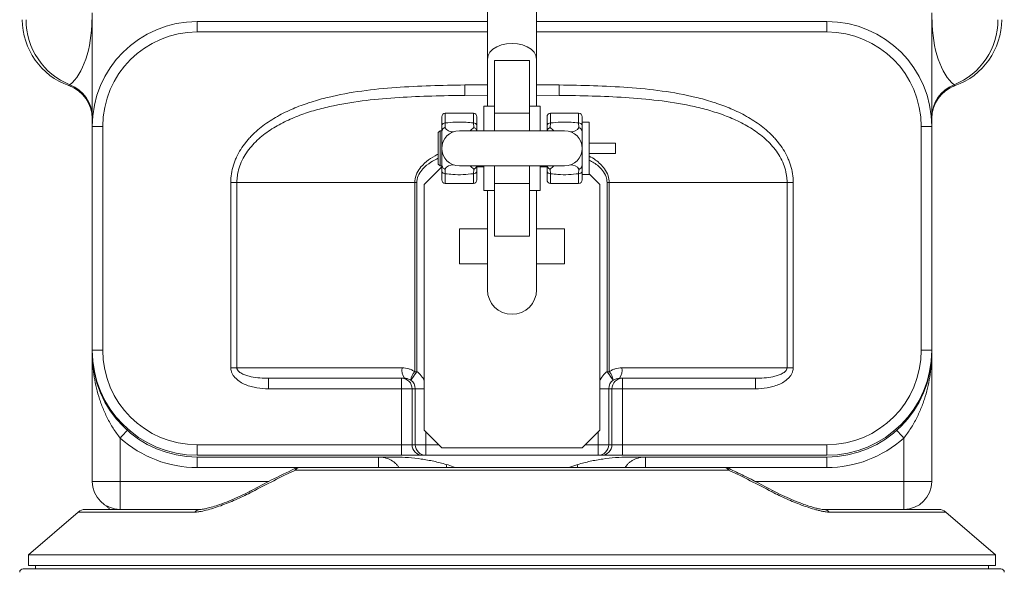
# Model space of a CAD drawing. Header units: millimetres. Extents: x 542 to 1522, y 1071 to 2490.
# Tile 3 of 14: x 891 to 1173, y 1336 to 1495. Entities that reach past the tile are written whole.
import ezdxf

# ---------------------------------------------------------------- set-up
doc = ezdxf.new("R2010")
doc.units = ezdxf.units.MM

msp = doc.modelspace()

# ---------------------------------------------------------------- linework, layer by layer
at = {"color": 7, "linetype": 'Continuous', "lineweight": 15}
for p, q in [((1025, 1908.43), (1025, 1483.49)), ((1039.08, 1483.49), (1039.08, 1908.43)), ((911.68, 1496.81), (911.68, 1464.21)), ((1152.4, 1464.21), (1152.4, 1496.81)), ((941.77, 1494.3), (941.77, 1491.29)), ((941.77, 1494.3), (1025, 1494.3)), ((1039.08, 1494.3), (1122.31, 1494.3)), ((1122.31, 1491.29), (1122.31, 1494.3)), ((1025, 1483.49), (1025, 1469.99)), ((1027.01, 1483.07), (1037.07, 1483.07)), ((1027.01, 1467.98), (1027.01, 1483.07)), ((1037.07, 1467.98), (1037.07, 1483.07)), ((1039.08, 1469.99), (1039.08, 1483.49)), ((904.99, 1475.89), (905, 1475.9)), ((1159.07, 1475.91), (1159.09, 1475.89)), ((1027.01, 1469.99), (1023.99, 1469.99)), ((1023.99, 1462.95), (1023.99, 1469.99)), ((1040.09, 1469.99), (1037.07, 1469.99)), ((1040.09, 1469.99), (1040.09, 1462.95)), ((1011.92, 1464.47), (1011.92, 1466.98)), ((1020.97, 1467.98), (1012.92, 1467.98)), ((1021.98, 1466.98), (1021.98, 1464.47)), ((1027.01, 1467.98), (1037.07, 1467.98)), ((1027.01, 1462.95), (1027.01, 1467.98)), ((1037.07, 1462.95), (1037.07, 1467.98)), ((1042.1, 1464.47), (1042.1, 1466.98)), ((1051.15, 1467.98), (1043.1, 1467.98)), ((1052.16, 1466.98), (1052.16, 1464.47)), ((1054.17, 1465.47), (1052.16, 1465.47)), ((1054.17, 1465.47), (1054.17, 1459.43)), ((911.68, 1464.21), (914.69, 1464.21)), ((911.68, 1400.02), (911.68, 1464.21)), ((914.69, 1464.21), (914.69, 1400.02)), ((1011.41, 1462.95), (1010.91, 1462.45)), ((1011.92, 1462.95), (1011.41, 1462.95)), ((1011.41, 1462.95), (1011.41, 1452.89)), ((1011.92, 1462.43), (1011.92, 1464.47)), ((1012.92, 1465.19), (1012.83, 1463.89)), ((1047.13, 1462.95), (1016.95, 1462.95)), ((1021.06, 1463.89), (1020.97, 1465.19)), ((1021.98, 1464.47), (1021.98, 1462.95)), ((1042.1, 1462.95), (1042.1, 1464.47)), ((1043.1, 1465.19), (1043.01, 1463.89)), ((1051.24, 1463.89), (1051.15, 1465.19)), ((1052.16, 1464.47), (1052.16, 1462.43)), ((1149.39, 1464.21), (1152.4, 1464.21)), ((1149.39, 1400.02), (1149.39, 1464.21)), ((1152.4, 1464.21), (1152.4, 1400.02)), ((1010.91, 1453.4), (1010.91, 1462.45)), ((1011.92, 1457.92), (1011.92, 1462.43)), ((1052.16, 1457.92), (1052.16, 1462.43)), ((1011.92, 1453.41), (1011.92, 1457.92)), ((1052.16, 1453.41), (1052.16, 1457.92)), ((1054.17, 1459.43), (1061.71, 1459.43)), ((1054.17, 1459.43), (1054.17, 1457.92)), ((1054.17, 1457.92), (1054.17, 1456.41)), ((1061.71, 1456.41), (1061.71, 1459.43)), ((1054.17, 1456.41), (1061.71, 1456.41)), ((1054.17, 1456.41), (1054.17, 1450.38)), ((1011.92, 1452.59), (1006.89, 1447.56)), ((1010.91, 1453.4), (1011.41, 1452.89)), ((1011.41, 1452.89), (1011.92, 1452.89)), ((1011.92, 1451.38), (1011.92, 1453.41)), ((1011.92, 1448.87), (1011.92, 1451.38)), ((1012.83, 1451.95), (1012.92, 1450.65)), ((1016.95, 1452.89), (1047.13, 1452.89)), ((1020.97, 1450.65), (1021.06, 1451.95)), ((1021.98, 1452.89), (1021.98, 1451.38)), ((1021.98, 1452.59), (1023.99, 1452.59)), ((1021.98, 1451.38), (1021.98, 1448.87)), ((1023.99, 1445.85), (1023.99, 1452.89)), ((1027.01, 1447.86), (1027.01, 1452.89)), ((1037.07, 1447.86), (1037.07, 1452.89)), ((1040.09, 1452.89), (1040.09, 1445.85)), ((1040.09, 1452.59), (1042.1, 1452.59)), ((1042.1, 1451.38), (1042.1, 1452.89)), ((1042.1, 1448.87), (1042.1, 1451.38)), ((1043.01, 1451.95), (1043.1, 1450.65)), ((1051.15, 1450.65), (1051.24, 1451.95)), ((1052.16, 1453.41), (1052.16, 1451.38)), ((1052.16, 1451.38), (1052.16, 1448.87)), ((1052.16, 1450.38), (1054.17, 1450.38)), ((1057.19, 1447.56), (1054.17, 1450.58)), ((953.16, 1448.17), (951.41, 1448.17)), ((951.41, 1395.01), (951.41, 1448.17)), ((1004.15, 1448.17), (953.16, 1448.17)), ((953.16, 1448.17), (953.16, 1395.01)), ((1004.77, 1448.17), (1004.15, 1448.17)), ((1004.15, 1393.9), (1004.15, 1448.17)), ((1004.77, 1448.17), (1004.77, 1393.9)), ((1006.89, 1377.14), (1006.89, 1447.56)), ((1012.92, 1447.86), (1020.97, 1447.86)), ((1023.99, 1445.85), (1027.01, 1445.85)), ((1025, 1445.85), (1025, 1417.38)), ((1027.01, 1447.86), (1037.07, 1447.86)), ((1027.01, 1432.77), (1027.01, 1447.86)), ((1037.07, 1432.77), (1037.07, 1447.86)), ((1037.07, 1445.85), (1040.09, 1445.85)), ((1039.08, 1417.38), (1039.08, 1445.85)), ((1043.1, 1447.86), (1051.15, 1447.86)), ((1057.19, 1447.56), (1057.19, 1377.14)), ((1059.93, 1448.17), (1059.31, 1448.17)), ((1059.31, 1393.9), (1059.31, 1448.17)), ((1110.91, 1448.17), (1059.93, 1448.17)), ((1059.93, 1448.17), (1059.93, 1393.9)), ((1110.91, 1395.01), (1110.91, 1448.17)), ((1110.91, 1448.17), (1112.67, 1448.17)), ((1112.67, 1448.17), (1112.67, 1395.01)), ((1016.95, 1424.81), (1016.95, 1434.87)), ((1016.95, 1434.87), (1025, 1434.87)), ((1039.08, 1434.87), (1047.13, 1434.87)), ((1047.13, 1434.87), (1047.13, 1424.81)), ((1027.01, 1432.77), (1037.07, 1432.77)), ((1025, 1424.81), (1016.95, 1424.81)), ((1047.13, 1424.81), (1039.08, 1424.81)), ((911.68, 1400.02), (914.69, 1400.02)), ((911.68, 1400.02), (911.68, 1399.52)), ((911.68, 1362.41), (911.68, 1399.52)), ((1149.39, 1400.02), (1152.4, 1400.02)), ((1152.4, 1399.52), (1152.4, 1400.02)), ((1152.4, 1399.52), (1152.4, 1362.41)), ((951.41, 1395.01), (953.16, 1395.01)), ((953.16, 1395.01), (1000.54, 1395.01)), ((1063.53, 1395.01), (1110.91, 1395.01)), ((1110.91, 1395.01), (1112.67, 1395.01)), ((1001.24, 1392), (962.25, 1392)), ((962.25, 1392), (962.25, 1388.99)), ((1000.39, 1392), (1000.39, 1388.99)), ((1004.77, 1393.9), (1004.15, 1393.9)), ((1059.93, 1393.9), (1059.31, 1393.9)), ((1101.83, 1392), (1062.83, 1392)), ((1063.69, 1388.99), (1063.69, 1392)), ((1101.83, 1388.99), (1101.83, 1392)), ((1000.39, 1388.99), (962.25, 1388.99)), ((1003.4, 1388.99), (1000.39, 1388.99)), ((1000.39, 1372.94), (1000.39, 1388.99)), ((1004.31, 1388.99), (1003.4, 1388.99)), ((1003.4, 1388.99), (1003.4, 1372.94)), ((1004.31, 1372.94), (1004.31, 1388.99)), ((1059.77, 1388.99), (1059.77, 1372.94)), ((1060.68, 1388.99), (1059.77, 1388.99)), ((1060.68, 1372.94), (1060.68, 1388.99)), ((1063.69, 1388.99), (1060.68, 1388.99)), ((1101.83, 1388.99), (1063.69, 1388.99)), ((1063.69, 1388.99), (1063.69, 1372.94)), ((1006.89, 1377.14), (1011.92, 1372.11)), ((1007.31, 1376.72), (1007.31, 1372.94)), ((1052.16, 1372.11), (1057.19, 1377.14)), ((1056.77, 1372.94), (1056.77, 1376.72)), ((919.7, 1374.85), (919.7, 1362.41)), ((941.77, 1372.94), (1000.39, 1372.94)), ((941.77, 1369.93), (941.77, 1372.94)), ((1003.4, 1372.94), (1000.39, 1372.94)), ((1000.39, 1369.93), (1000.39, 1372.94)), ((1003.4, 1372.94), (1004.31, 1372.94)), ((1007.31, 1372.94), (1004.31, 1372.94)), ((1007.31, 1369.93), (1007.31, 1372.94)), ((1007.31, 1372.94), (1011.09, 1372.94)), ((1052.99, 1372.94), (1056.77, 1372.94)), ((1059.77, 1372.94), (1056.77, 1372.94)), ((1056.77, 1372.94), (1056.77, 1369.93)), ((1059.77, 1372.94), (1060.68, 1372.94)), ((1063.69, 1372.94), (1060.68, 1372.94)), ((1063.69, 1372.94), (1063.69, 1369.93)), ((1063.69, 1372.94), (1122.31, 1372.94)), ((1122.31, 1372.94), (1122.31, 1369.93)), ((1144.37, 1362.41), (1144.37, 1374.85)), ((1000.39, 1369.93), (941.77, 1369.93)), ((941.77, 1369.43), (998.68, 1369.43)), ((941.77, 1369.43), (941.77, 1366.42)), ((993.79, 1366.42), (993.79, 1369.43)), ((1000.39, 1369.93), (1006.4, 1369.93)), ((1007.31, 1369.93), (1006.4, 1369.93)), ((1056.77, 1369.93), (1007.31, 1369.93)), ((1052.16, 1372.11), (1011.92, 1372.11)), ((1057.68, 1369.93), (1056.77, 1369.93)), ((1057.68, 1369.93), (1063.69, 1369.93)), ((1122.31, 1369.93), (1063.69, 1369.93)), ((1065.4, 1369.43), (1122.31, 1369.43)), ((1070.28, 1369.43), (1070.28, 1366.42)), ((1122.31, 1369.43), (1122.31, 1366.42)), ((1048.35, 1366.42), (1050.89, 1367.3)), ((1094.1, 1365.69), (969.98, 1365.69)), ((971.09, 1366.42), (1092.99, 1366.42)), ((911.68, 1362.41), (919.7, 1362.41)), ((919.7, 1354.39), (919.7, 1362.41)), ((1152.4, 1362.41), (1144.37, 1362.41)), ((1144.37, 1354.39), (1144.37, 1362.41)), ((907.66, 1353.65), (893.42, 1341.35)), ((909.63, 1354.39), (919.7, 1354.39)), ((935.47, 1354.39), (919.7, 1354.39)), ((935.47, 1354.39), (942.54, 1354.39)), ((1121.54, 1354.39), (1128.61, 1354.39)), ((1144.37, 1354.39), (1128.61, 1354.39)), ((1144.37, 1354.39), (1154.45, 1354.39)), ((1170.65, 1341.35), (1156.42, 1353.65)), ((893.42, 1341.35), (893.42, 1338.34)), ((1170.65, 1341.35), (893.42, 1341.35)), ((1170.65, 1338.34), (1170.65, 1341.35)), ((1170.65, 1338.34), (893.42, 1338.34)), ((895.43, 1338.34), (895.43, 1337.38)), ((1168.65, 1337.38), (1168.65, 1338.34)), ((1172.21, 1337.38), (891.87, 1337.38))]:
    msp.add_line(p, q, dxfattribs=at)
at = {"color": 8, "linetype": 'Continuous', "lineweight": 15}
for p, q in [((1025, 1491.29), (941.77, 1491.29)), ((1122.31, 1491.29), (1039.08, 1491.29)), ((905, 1475.9), (905.27, 1476.13)), ((1018.51, 1476.09), (1025, 1476.13)), ((1039.08, 1476.13), (1045.57, 1476.09)), ((1158.81, 1476.13), (1159.07, 1475.91)), ((1025, 1473.13), (1018.54, 1473.1)), ((1045.53, 1473.1), (1039.08, 1473.13)), ((1012.92, 1467.98), (1012.92, 1465.19)), ((1020.97, 1465.19), (1020.97, 1467.98)), ((1043.1, 1467.98), (1043.1, 1465.19)), ((1051.15, 1465.19), (1051.15, 1467.98)), ((1012.92, 1450.65), (1012.92, 1447.86)), ((1020.97, 1447.86), (1020.97, 1450.65)), ((1043.1, 1450.65), (1043.1, 1447.86)), ((1051.15, 1447.86), (1051.15, 1450.65)), ((1006.89, 1388.99), (1004.31, 1388.99)), ((1059.77, 1388.99), (1057.19, 1388.99)), ((971.09, 1366.42), (941.77, 1366.42)), ((1122.31, 1366.42), (1092.99, 1366.42)), ((919.7, 1362.41), (962.28, 1362.41)), ((1101.75, 1362.41), (1144.37, 1362.41)), ((941.1, 1353.65), (907.66, 1353.65)), ((1156.42, 1353.65), (1122.97, 1353.65))]:
    msp.add_line(p, q, dxfattribs=at)
at = {"color": 8, "linetype": 'Continuous', "lineweight": 15, "flags": 128}
for points in [[(1032.04, 1488.02), (1030.47, 1487.9), (1028.98, 1487.57), (1027.65, 1487.03), (1026.53, 1486.31), (1025.69, 1485.45), (1025.17, 1484.5), (1025, 1483.49)], [(1039.08, 1483.49), (1038.9, 1484.5), (1038.38, 1485.45), (1037.54, 1486.31), (1036.43, 1487.03), (1035.09, 1487.57), (1033.61, 1487.9), (1032.04, 1488.02)]]:
    msp.add_lwpolyline(points, dxfattribs=at)
at = {"color": 7, "linetype": 'Continuous', "lineweight": 15, "flags": 128}
for points in [[(1018.54, 1473.1), (1018.54, 1473.21), (1018.54, 1473.41), (1018.54, 1473.7), (1018.53, 1474.08), (1018.53, 1474.52), (1018.52, 1475.01), (1018.51, 1475.54), (1018.51, 1476.09)], [(1045.53, 1473.1), (1045.53, 1473.21), (1045.54, 1473.41), (1045.54, 1473.7), (1045.55, 1474.08), (1045.55, 1474.52), (1045.56, 1475.01), (1045.56, 1475.54), (1045.57, 1476.09)], [(1004.77, 1393.9), (1004.44, 1393.43), (1004.12, 1392.98), (1003.82, 1392.56), (1003.56, 1392.19), (1003.34, 1391.88), (1003.18, 1391.65), (1003.07, 1391.5), (1003.03, 1391.44)], [(1061.05, 1391.44), (1061, 1391.5), (1060.9, 1391.65), (1060.74, 1391.88), (1060.52, 1392.19), (1060.26, 1392.56), (1059.96, 1392.98), (1059.64, 1393.43), (1059.31, 1393.9)], [(921.71, 1377.09), (921.67, 1377.05), (921.56, 1376.92), (921.37, 1376.71), (921.12, 1376.44), (920.82, 1376.1), (920.47, 1375.71), (920.09, 1375.29), (919.7, 1374.85)], [(1142.37, 1377.09), (1142.41, 1377.05), (1142.52, 1376.92), (1142.71, 1376.71), (1142.96, 1376.44), (1143.26, 1376.1), (1143.61, 1375.71), (1143.98, 1375.29), (1144.37, 1374.85)]]:
    msp.add_lwpolyline(points, dxfattribs=at)
at = {"color": 7, "linetype": 'Continuous', "lineweight": 15}
for centre, radius, start, end in [((911.68, 1494.81), 20.06, 180, 250.5288), ((912.76, 1494.74), 20.06, 179.8151, 248.0658), ((941.77, 1464.21), 30.09, 90, 180), ((1122.31, 1464.21), 30.09, 0, 90), ((1151.32, 1494.74), 20.06, 291.9342, 0.185), ((1152.4, 1494.81), 20.06, 289.4712, 0), ((941.77, 1464.21), 27.08, 90, 180), ((1122.31, 1464.21), 27.08, 0, 90), ((901.65, 1466.44), 10.03, 0.0037, 70.4712), ((901.67, 1466.79), 10.01, 0.03, 68.9207), ((1162.41, 1466.79), 10.01, 111.0793, 179.97), ((1162.43, 1466.44), 10.03, 109.4989, 179.9865), ((1012.92, 1466.98), 1.01, 90, 180), ((1020.97, 1466.98), 1.01, 0, 90), ((1043.1, 1466.98), 1.01, 90, 180), ((1051.15, 1466.98), 1.01, 0, 90), ((1012.8, 1464.3), 0.901, 82.3423, 169.379), ((1016.95, 1457.92), 5.03, 90, 180), ((1015.06, 1465.29), 2.64, 212.1311, 274.4786), ((1021.09, 1464.3), 0.901, 10.6211, 97.6576), ((1042.98, 1464.3), 0.901, 82.3423, 169.379), ((1047.13, 1457.92), 5.03, 0, 90), ((1049.01, 1465.29), 2.64, 265.5214, 327.8689), ((1051.27, 1464.3), 0.901, 10.6211, 97.6576), ((1016.95, 1457.92), 5.03, 180, 270), ((1047.13, 1457.92), 5.03, 270, 0), ((1012.8, 1451.54), 0.901, 190.6209, 277.6567), ((1015.06, 1450.55), 2.64, 85.5228, 147.8676), ((1021.09, 1451.54), 0.901, 262.3433, 349.3791), ((1042.98, 1451.54), 0.901, 190.6209, 277.6567), ((1049.01, 1450.55), 2.64, 32.1324, 94.4772), ((1051.27, 1451.54), 0.901, 262.3434, 349.379), ((1012.92, 1448.87), 1.01, 180, 270), ((1020.97, 1448.87), 1.01, 270, 0), ((1043.1, 1448.87), 1.01, 180, 270), ((1051.15, 1448.87), 1.01, 270, 0), ((1032.04, 1417.38), 7.04, 180, 270), ((1032.04, 1417.38), 7.04, 270, 0), ((941.77, 1400.02), 30.09, 180, 270), ((941.77, 1399.52), 30.09, 180, 270), ((941.77, 1400.02), 27.08, 180, 270), ((1122.31, 1400.02), 27.08, 270, 0), ((1122.31, 1400.02), 30.09, 270, 0), ((1122.31, 1399.52), 30.09, 270, 0), ((1004.3, 1394.3), 3.83, 169.2812, 216.9067), ((1059.77, 1394.3), 3.83, 323.0932, 10.7188), ((1000.39, 1388.99), 3.01, 359.9609, 89.9608), ((1007.45, 1390.92), 4.45, 137.9236, 173.1758), ((1056.62, 1390.92), 4.45, 6.8241, 42.0764), ((1063.69, 1388.99), 3.01, 90.0393, 180.0391), ((941.77, 1399.52), 33.1, 228.1897, 270), ((1006.4, 1372.94), 3.01, 179.9605, 269.9607), ((1007.31, 1372.94), 3.01, 179.9606, 269.9607), ((1056.76, 1372.94), 3.01, 270.0393, 0.0394), ((1057.67, 1372.94), 3.01, 270.0393, 0.0394), ((1122.31, 1399.52), 33.1, 270, 311.8103), ((971.09, 1363.41), 3.01, 90, 115.3536), ((971.21, 1365.04), 1.39, 94.9863, 152.0769), ((1092.99, 1363.41), 3.01, 64.6464, 90), ((1092.87, 1365.04), 1.39, 27.9229, 85.0136), ((919.7, 1362.41), 8.02, 180, 270), ((1144.37, 1362.41), 8.02, 270, 0), ((909.63, 1351.38), 3.01, 90, 130.8417), ((942.6, 1352.48), 1.9, 91.8972, 142.076), ((1121.47, 1352.48), 1.9, 37.9239, 88.1029), ((1154.45, 1351.38), 3.01, 49.1583, 90), ((891.87, 1336.38), 1, 90, 180), ((1172.21, 1336.38), 1, 0, 90)]:
    msp.add_arc(centre, radius, start, end, dxfattribs=at)
at = {"color": 8, "linetype": 'Continuous', "lineweight": 15}
for centre, radius, start, end in [((1017.04, 1467.43), 5.35, 303.3143, 318.6715), ((1047.03, 1467.43), 5.35, 221.3285, 236.6858), ((1017.04, 1448.42), 5.35, 41.3271, 56.688), ((1047.03, 1448.42), 5.35, 123.312, 138.6729), ((997.11, 1364.97), 16.25, 5.1372, 8.2561), ((1066.97, 1364.97), 16.25, 171.7442, 174.8626), ((971.79, 1366.69), 2.07, 195.7952, 209.0864), ((1092.29, 1366.69), 2.06, 330.8988, 344.222), ((958.58, 1360.17), 1.28, 195.3091, 213.9653), ((1105.52, 1360.17), 1.26, 325.9195, 344.8321)]:
    msp.add_arc(centre, radius, start, end, dxfattribs=at)
at = {"color": 7, "linetype": 'Continuous', "lineweight": 15}
for centre, major_axis, ratio, start_param, end_param in [((901.65, 1494.81), (0, 20.06), 0.493647, 3.515769, 4.712389), ((1162.43, 1494.81), (0, 20.06), 0.493647, 1.570796, 2.767416), ((1001.29, 1388.99), (6.03, 0), 0.99863, 0.37698, 0.954699), ((1062.79, 1388.99), (6.03, 0), 0.99863, 2.186894, 2.764613), ((1001.29, 1388.99), (3.02, 0), 0.995902, 0, 0.954699), ((1062.79, 1388.99), (3.02, 0), 0.995902, 2.186894, 3.141593)]:
    msp.add_ellipse(centre, major_axis=major_axis, ratio=ratio, start_param=start_param, end_param=end_param, dxfattribs=at)
for points, knots in [([(951.41, 1448.17), (951.41, 1449.85), (951.67, 1451.48), (952.28, 1453.47), (952.41, 1453.86), (952.71, 1454.64), (952.88, 1455.03), (953.41, 1456.17), (953.8, 1456.9), (954.69, 1458.3), (955.17, 1458.98), (955.95, 1459.96), (956.22, 1460.28), (956.77, 1460.91), (957.06, 1461.21), (958.51, 1462.7), (959.77, 1463.77), (961.78, 1465.23), (962.47, 1465.7), (963.88, 1466.59), (964.61, 1467), (966.79, 1468.19), (968.29, 1468.89), (971.33, 1470.15), (972.89, 1470.71), (975.25, 1471.46), (976.04, 1471.7), (977.64, 1472.14), (978.45, 1472.35), (982.48, 1473.33), (985.72, 1473.91), (992.24, 1474.81), (995.5, 1475.13), (1002.06, 1475.6), (1005.34, 1475.76), (1011.92, 1475.98), (1015.21, 1476.05), (1018.51, 1476.09)], [0, 0, 0, 0, 0.0625, 0.0625, 0.078125, 0.078125, 0.09375, 0.09375, 0.125, 0.125, 0.15625, 0.15625, 0.171875, 0.171875, 0.1875, 0.1875, 0.25, 0.25, 0.28125, 0.28125, 0.3125, 0.3125, 0.375, 0.375, 0.4375, 0.4375, 0.46875, 0.46875, 0.5, 0.5, 0.625, 0.625, 0.75, 0.75, 0.875, 0.875, 1, 1, 1, 1]), ([(1045.57, 1476.09), (1048.87, 1476.05), (1052.16, 1475.98), (1058.74, 1475.76), (1062.02, 1475.6), (1068.57, 1475.13), (1071.84, 1474.81), (1078.35, 1473.91), (1081.6, 1473.33), (1085.63, 1472.35), (1086.43, 1472.14), (1088.03, 1471.7), (1088.83, 1471.46), (1091.19, 1470.71), (1092.74, 1470.15), (1095.79, 1468.89), (1097.28, 1468.19), (1099.47, 1467), (1100.19, 1466.59), (1101.61, 1465.7), (1102.3, 1465.23), (1104.31, 1463.77), (1105.57, 1462.7), (1107.02, 1461.21), (1107.3, 1460.91), (1107.86, 1460.28), (1108.13, 1459.96), (1108.91, 1458.98), (1109.39, 1458.3), (1110.27, 1456.9), (1110.67, 1456.17), (1111.2, 1455.03), (1111.36, 1454.64), (1111.67, 1453.86), (1111.8, 1453.47), (1112.41, 1451.48), (1112.67, 1449.85), (1112.67, 1448.17)], [0, 0, 0, 0, 0.125, 0.125, 0.25, 0.25, 0.375, 0.375, 0.5, 0.5, 0.53125, 0.53125, 0.5625, 0.5625, 0.625, 0.625, 0.6875, 0.6875, 0.71875, 0.71875, 0.75, 0.75, 0.8125, 0.8125, 0.828125, 0.828125, 0.84375, 0.84375, 0.875, 0.875, 0.90625, 0.90625, 0.921875, 0.921875, 0.9375, 0.9375, 1, 1, 1, 1]), ([(1018.54, 1473.1), (1015.39, 1473.06), (1012.23, 1473.01), (1005.93, 1472.82), (1002.78, 1472.69), (996.5, 1472.3), (993.37, 1472.03), (987.11, 1471.28), (984, 1470.8), (979.35, 1469.82), (977.8, 1469.45), (974.74, 1468.61), (973.23, 1468.14), (970.26, 1467.07), (968.8, 1466.47), (966.66, 1465.45), (965.95, 1465.09), (964.55, 1464.32), (963.86, 1463.92), (961.85, 1462.63), (960.58, 1461.69), (958.82, 1460.1), (958.25, 1459.54), (957.17, 1458.35), (956.66, 1457.73), (955.74, 1456.44), (955.32, 1455.77), (954.57, 1454.36), (954.24, 1453.62), (953.71, 1452.11), (953.51, 1451.34), (953.3, 1450.17), (953.25, 1449.77), (953.18, 1448.97), (953.16, 1448.57), (953.16, 1448.17)], [0, 0, 0, 0, 0.125, 0.125, 0.25, 0.25, 0.375, 0.375, 0.5, 0.5, 0.5625, 0.5625, 0.625, 0.625, 0.6875, 0.6875, 0.71875, 0.71875, 0.75, 0.75, 0.8125, 0.8125, 0.84375, 0.84375, 0.875, 0.875, 0.90625, 0.90625, 0.9375, 0.9375, 0.96875, 0.96875, 0.984375, 0.984375, 1, 1, 1, 1]), ([(1110.91, 1448.17), (1110.91, 1448.57), (1110.9, 1448.97), (1110.83, 1449.77), (1110.77, 1450.17), (1110.57, 1451.35), (1110.36, 1452.12), (1109.83, 1453.62), (1109.51, 1454.36), (1108.76, 1455.76), (1108.34, 1456.44), (1107.42, 1457.73), (1106.92, 1458.34), (1105.84, 1459.53), (1105.27, 1460.09), (1103.51, 1461.67), (1102.24, 1462.62), (1100.24, 1463.9), (1099.55, 1464.31), (1098.16, 1465.07), (1097.45, 1465.43), (1095.31, 1466.45), (1093.86, 1467.05), (1090.9, 1468.12), (1089.39, 1468.59), (1086.35, 1469.44), (1084.8, 1469.81), (1080.16, 1470.79), (1077.04, 1471.27), (1070.78, 1472.02), (1067.64, 1472.29), (1061.34, 1472.69), (1058.18, 1472.82), (1051.86, 1473.01), (1048.7, 1473.06), (1045.53, 1473.1)], [0, 0, 0, 0, 0.015625, 0.015625, 0.03125, 0.03125, 0.0625, 0.0625, 0.09375, 0.09375, 0.125, 0.125, 0.15625, 0.15625, 0.1875, 0.1875, 0.25, 0.25, 0.28125, 0.28125, 0.3125, 0.3125, 0.375, 0.375, 0.4375, 0.4375, 0.5, 0.5, 0.625, 0.625, 0.75, 0.75, 0.875, 0.875, 1, 1, 1, 1]), ([(1012.92, 1465.19), (1013.9, 1465.3), (1015.86, 1465.51), (1018.58, 1465.47), (1020.27, 1465.27), (1020.97, 1465.19)], [0, 0, 0, 0, 0.364172, 0.736236, 1, 1, 1, 1]), ([(1043.1, 1465.19), (1044.08, 1465.3), (1046.04, 1465.51), (1048.76, 1465.47), (1050.45, 1465.27), (1051.15, 1465.19)], [0, 0, 0, 0, 0.364172, 0.736235, 1, 1, 1, 1]), ([(1012.83, 1463.89), (1012.83, 1463.89), (1012.76, 1463.86), (1012.62, 1463.8), (1012.48, 1463.71), (1012.38, 1463.63), (1012.29, 1463.55), (1012.13, 1463.35), (1011.95, 1462.96), (1011.93, 1462.63), (1011.92, 1462.43)], [0, 0, 0, 0, 0.006189, 0.130735, 0.243172, 0.271178, 0.327236, 0.439697, 0.666489, 1, 1, 1, 1]), ([(1021.91, 1462.95), (1021.9, 1462.98), (1021.9, 1463.06), (1021.8, 1463.28), (1021.61, 1463.58), (1021.32, 1463.78), (1021.13, 1463.86), (1021.07, 1463.89), (1021.06, 1463.89)], [0, 0, 0, 0, 0.055365, 0.214761, 0.530205, 0.836039, 0.991216, 1, 1, 1, 1]), ([(1043.01, 1463.89), (1043.01, 1463.89), (1042.94, 1463.86), (1042.8, 1463.8), (1042.66, 1463.71), (1042.56, 1463.63), (1042.47, 1463.55), (1042.31, 1463.35), (1042.19, 1463.13), (1042.17, 1462.98), (1042.17, 1462.95)], [0, 0, 0, 0, 0.008773, 0.185308, 0.344679, 0.384377, 0.463835, 0.623241, 0.944704, 1, 1, 1, 1]), ([(1052.16, 1462.43), (1052.15, 1462.63), (1052.13, 1462.89), (1051.98, 1463.28), (1051.79, 1463.58), (1051.5, 1463.78), (1051.31, 1463.86), (1051.25, 1463.89), (1051.24, 1463.89)], [0, 0, 0, 0, 0.3338051, 0.4462175, 0.6686811, 0.8843677, 0.9938044, 1, 1, 1, 1]), ([(1011.92, 1453.41), (1011.93, 1453.22), (1011.94, 1452.95), (1012.09, 1452.56), (1012.29, 1452.26), (1012.58, 1452.06), (1012.76, 1451.98), (1012.83, 1451.95), (1012.83, 1451.95)], [0, 0, 0, 0, 0.3338126, 0.446218, 0.6686817, 0.8843685, 0.9938053, 1, 1, 1, 1]), ([(1021.06, 1451.95), (1021.07, 1451.95), (1021.14, 1451.98), (1021.28, 1452.04), (1021.42, 1452.13), (1021.52, 1452.21), (1021.61, 1452.3), (1021.76, 1452.49), (1021.89, 1452.71), (1021.9, 1452.87), (1021.91, 1452.89)], [0, 0, 0, 0, 0.008774, 0.18531, 0.344677, 0.384381, 0.463841, 0.623247, 0.944704, 1, 1, 1, 1]), ([(1042.17, 1452.89), (1042.17, 1452.87), (1042.18, 1452.78), (1042.28, 1452.56), (1042.46, 1452.26), (1042.76, 1452.06), (1042.95, 1451.98), (1043.01, 1451.95), (1043.01, 1451.95)], [0, 0, 0, 0, 0.055365, 0.214753, 0.5302, 0.836037, 0.991216, 1, 1, 1, 1]), ([(1051.24, 1451.95), (1051.25, 1451.95), (1051.32, 1451.98), (1051.46, 1452.04), (1051.6, 1452.13), (1051.7, 1452.21), (1051.79, 1452.3), (1051.95, 1452.49), (1052.13, 1452.89), (1052.15, 1453.22), (1052.16, 1453.41)], [0, 0, 0, 0, 0.00619, 0.130735, 0.243167, 0.271179, 0.327236, 0.439697, 0.666482, 1, 1, 1, 1]), ([(1020.97, 1450.65), (1020, 1450.55), (1018.03, 1450.34), (1015.32, 1450.38), (1013.63, 1450.57), (1012.92, 1450.65)], [0, 0, 0, 0, 0.364172, 0.736236, 1, 1, 1, 1]), ([(1051.15, 1450.65), (1050.18, 1450.55), (1048.22, 1450.34), (1045.5, 1450.38), (1043.81, 1450.57), (1043.1, 1450.65)], [0, 0, 0, 0, 0.364172, 0.736236, 1, 1, 1, 1]), ([(919.7, 1374.85), (918.97, 1375.76), (918.29, 1376.7), (917.36, 1378.15), (917.07, 1378.64), (916.5, 1379.63), (916.24, 1380.13), (915.47, 1381.64), (915.02, 1382.66), (914.41, 1384.2), (914.22, 1384.72), (913.85, 1385.76), (913.68, 1386.28), (912.89, 1388.9), (912.44, 1391.01), (911.98, 1394.18), (911.87, 1395.25), (911.72, 1397.38), (911.68, 1398.45), (911.68, 1399.52)], [0, 0, 0, 0, 0.125, 0.125, 0.1875, 0.1875, 0.25, 0.25, 0.375, 0.375, 0.4375, 0.4375, 0.5, 0.5, 0.75, 0.75, 0.875, 0.875, 1, 1, 1, 1]), ([(1144.37, 1374.85), (1145.11, 1375.76), (1145.78, 1376.7), (1146.71, 1378.15), (1147.01, 1378.64), (1147.57, 1379.63), (1147.84, 1380.13), (1148.6, 1381.64), (1149.06, 1382.66), (1149.67, 1384.2), (1149.86, 1384.72), (1150.22, 1385.76), (1150.39, 1386.28), (1151.19, 1388.9), (1151.64, 1391.01), (1152.1, 1394.18), (1152.21, 1395.25), (1152.36, 1397.38), (1152.4, 1398.45), (1152.4, 1399.52)], [0, 0, 0, 0, 0.125, 0.125, 0.1875, 0.1875, 0.25, 0.25, 0.375, 0.375, 0.4375, 0.4375, 0.5, 0.5, 0.75, 0.75, 0.875, 0.875, 1, 1, 1, 1]), ([(951.41, 1395.01), (951.41, 1394.72), (951.45, 1394.44), (951.58, 1393.89), (951.68, 1393.62), (951.93, 1393.11), (952.08, 1392.87), (952.41, 1392.41), (952.6, 1392.2), (953.2, 1391.6), (953.65, 1391.26), (954.61, 1390.66), (955.11, 1390.4), (956.16, 1389.97), (956.69, 1389.78), (957.78, 1389.48), (958.33, 1389.36), (959.98, 1389.08), (961.11, 1388.99), (962.25, 1388.99)], [0, 0, 0, 0, 0.0625, 0.0625, 0.125, 0.125, 0.1875, 0.1875, 0.25, 0.25, 0.375, 0.375, 0.5, 0.5, 0.625, 0.625, 0.75, 0.75, 1, 1, 1, 1]), ([(962.25, 1392), (961.4, 1392), (960.57, 1392.03), (958.9, 1392.17), (958.07, 1392.29), (956.83, 1392.55), (956.42, 1392.65), (955.62, 1392.89), (955.22, 1393.04), (954.65, 1393.31), (954.46, 1393.41), (954.1, 1393.63), (953.92, 1393.75), (953.6, 1394.04), (953.46, 1394.19), (953.29, 1394.48), (953.25, 1394.57), (953.18, 1394.79), (953.16, 1394.9), (953.16, 1395.01)], [0, 0, 0, 0, 0.25, 0.25, 0.5, 0.5, 0.625, 0.625, 0.75, 0.75, 0.8125, 0.8125, 0.875, 0.875, 0.9375, 0.9375, 0.96875, 0.96875, 1, 1, 1, 1]), ([(1000.54, 1395.01), (1001.18, 1395.01), (1001.81, 1394.91), (1002.72, 1394.64), (1003.03, 1394.52), (1003.6, 1394.24), (1003.88, 1394.08), (1004.15, 1393.9)], [0, 0, 0, 0, 0.5, 0.5, 0.75, 0.75, 1, 1, 1, 1]), ([(1059.93, 1393.9), (1060.2, 1394.08), (1060.47, 1394.24), (1061.05, 1394.52), (1061.35, 1394.64), (1062.27, 1394.91), (1062.89, 1395.01), (1063.53, 1395.01)], [0, 0, 0, 0, 0.25, 0.25, 0.5, 0.5, 1, 1, 1, 1]), ([(1110.91, 1395.01), (1110.91, 1394.78), (1110.84, 1394.57), (1110.68, 1394.29), (1110.61, 1394.2), (1110.47, 1394.04), (1110.39, 1393.97), (1110.16, 1393.75), (1109.98, 1393.63), (1109.62, 1393.41), (1109.43, 1393.31), (1108.86, 1393.04), (1108.46, 1392.89), (1107.66, 1392.65), (1107.25, 1392.55), (1106.02, 1392.29), (1105.19, 1392.18), (1103.51, 1392.03), (1102.67, 1392), (1101.83, 1392)], [0, 0, 0, 0, 0.0625, 0.0625, 0.09375, 0.09375, 0.125, 0.125, 0.1875, 0.1875, 0.25, 0.25, 0.375, 0.375, 0.5, 0.5, 0.75, 0.75, 1, 1, 1, 1]), ([(1101.83, 1388.99), (1102.96, 1388.99), (1104.09, 1389.08), (1105.75, 1389.36), (1106.3, 1389.48), (1107.39, 1389.79), (1107.92, 1389.97), (1108.96, 1390.4), (1109.46, 1390.65), (1110.43, 1391.26), (1110.88, 1391.6), (1111.48, 1392.2), (1111.66, 1392.41), (1112, 1392.87), (1112.15, 1393.11), (1112.4, 1393.62), (1112.5, 1393.89), (1112.63, 1394.44), (1112.67, 1394.72), (1112.67, 1395.01)], [0, 0, 0, 0, 0.25, 0.25, 0.375, 0.375, 0.5, 0.5, 0.625, 0.625, 0.75, 0.75, 0.8125, 0.8125, 0.875, 0.875, 0.9375, 0.9375, 1, 1, 1, 1]), ([(1003.03, 1391.44), (1002.9, 1391.54), (1002.76, 1391.62), (1002.47, 1391.76), (1002.32, 1391.82), (1001.86, 1391.95), (1001.56, 1392), (1001.24, 1392)], [0, 0, 0, 0, 0.25, 0.25, 0.5, 0.5, 1, 1, 1, 1]), ([(1062.83, 1392), (1062.52, 1392), (1062.21, 1391.95), (1061.76, 1391.82), (1061.61, 1391.76), (1061.32, 1391.62), (1061.18, 1391.54), (1061.05, 1391.44)], [0, 0, 0, 0, 0.5, 0.5, 0.75, 0.75, 1, 1, 1, 1]), ([(993.79, 1369.43), (994.07, 1369.43), (994.35, 1369.41), (994.91, 1369.35), (995.19, 1369.31), (996.01, 1369.12), (996.54, 1368.94), (997.56, 1368.45), (998.05, 1368.13), (998.7, 1367.56), (998.91, 1367.35), (999.29, 1366.89), (999.46, 1366.64), (999.61, 1366.38)], [0, 0, 0, 0, 0.125, 0.125, 0.25, 0.25, 0.5, 0.5, 0.75, 0.75, 0.875, 0.875, 1, 1, 1, 1]), ([(998.68, 1369.43), (999.91, 1369.43), (1001.13, 1369.37), (1003.57, 1369.18), (1004.78, 1369.04), (1007.21, 1368.67), (1008.42, 1368.46), (1010.82, 1367.94), (1012.01, 1367.65), (1013.19, 1367.3)], [0, 0, 0, 0, 0.25, 0.25, 0.5, 0.5, 0.75, 0.75, 1, 1, 1, 1]), ([(1050.89, 1367.3), (1051.47, 1367.47), (1052.06, 1367.63), (1053.25, 1367.93), (1053.85, 1368.07), (1055.65, 1368.46), (1056.86, 1368.67), (1059.28, 1369.03), (1060.5, 1369.18), (1062.95, 1369.37), (1064.17, 1369.43), (1065.4, 1369.43)], [0, 0, 0, 0, 0.125, 0.125, 0.25, 0.25, 0.5, 0.5, 0.75, 0.75, 1, 1, 1, 1]), ([(1064.47, 1366.38), (1064.62, 1366.64), (1064.79, 1366.89), (1065.16, 1367.34), (1065.37, 1367.55), (1065.8, 1367.94), (1066.04, 1368.11), (1066.52, 1368.43), (1066.77, 1368.57), (1067.53, 1368.94), (1068.06, 1369.12), (1068.89, 1369.31), (1069.17, 1369.35), (1069.72, 1369.41), (1070, 1369.43), (1070.28, 1369.43)], [0, 0, 0, 0, 0.125, 0.125, 0.25, 0.25, 0.375, 0.375, 0.5, 0.5, 0.75, 0.75, 0.875, 0.875, 1, 1, 1, 1]), ([(1013.19, 1367.3), (1013.86, 1367.1), (1014.72, 1366.85), (1015.55, 1366.5), (1015.74, 1366.42)], [0, 0, 0, 0, 0.775763, 1, 1, 1, 1]), ([(969.8, 1366.12), (967.56, 1365.05), (963.37, 1363.04), (959.27, 1360.84), (957.35, 1359.82)], [0, 0, 0, 0, 0.533576, 1, 1, 1, 1]), ([(1106.73, 1359.84), (1104.01, 1361.28), (1099.9, 1363.45), (1095.69, 1365.44), (1094.27, 1366.11)], [0, 0, 0, 0, 0.662058, 1, 1, 1, 1]), ([(957.52, 1359.46), (956.81, 1359.09), (956.11, 1358.73), (954.7, 1358.05), (953.99, 1357.73), (951.87, 1356.78), (950.45, 1356.21), (948.33, 1355.41), (947.62, 1355.17), (946.23, 1354.71), (945.54, 1354.5), (944.19, 1354.13), (943.52, 1353.97), (942.57, 1353.79), (942.26, 1353.74), (941.67, 1353.67), (941.38, 1353.65), (941.1, 1353.65)], [0, 0, 0, 0, 0.125, 0.125, 0.25, 0.25, 0.5, 0.5, 0.625, 0.625, 0.75, 0.75, 0.875, 0.875, 0.9375, 0.9375, 1, 1, 1, 1]), ([(957.34, 1359.85), (956.87, 1359.59), (955.59, 1358.91), (953.4, 1357.88), (950.8, 1356.77), (948.37, 1355.85), (946.3, 1355.17), (944.78, 1354.74), (943.63, 1354.5), (942.95, 1354.4), (942.57, 1354.38), (942.52, 1354.39), (942.52, 1354.39)], [0, 0, 0, 0, 0.09105, 0.248418, 0.414843, 0.584575, 0.711914, 0.819534, 0.89663, 0.957693, 0.99939, 1, 1, 1, 1]), ([(1122.97, 1353.65), (1122.7, 1353.65), (1122.41, 1353.67), (1121.81, 1353.74), (1121.5, 1353.79), (1120.87, 1353.91), (1120.54, 1353.98), (1119.88, 1354.13), (1119.54, 1354.22), (1118.53, 1354.5), (1117.85, 1354.71), (1116.46, 1355.16), (1115.76, 1355.41), (1113.63, 1356.2), (1112.21, 1356.78), (1110.09, 1357.73), (1109.38, 1358.05), (1107.97, 1358.73), (1107.26, 1359.09), (1106.56, 1359.46)], [0, 0, 0, 0, 0.0625, 0.0625, 0.125, 0.125, 0.1875, 0.1875, 0.25, 0.25, 0.375, 0.375, 0.5, 0.5, 0.75, 0.75, 0.875, 0.875, 1, 1, 1, 1]), ([(1121.51, 1354.39), (1121.48, 1354.39), (1121.36, 1354.39), (1120.92, 1354.42), (1120.15, 1354.55), (1119.02, 1354.82), (1117.52, 1355.24), (1115.64, 1355.88), (1113.4, 1356.73), (1110.89, 1357.79), (1108.61, 1358.85), (1107.24, 1359.58), (1106.74, 1359.85)], [0, 0, 0, 0, 0.014116, 0.058549, 0.121107, 0.19905, 0.30077, 0.4251, 0.566622, 0.7323, 0.903413, 1, 1, 1, 1]), ([(915.7, 1355.42), (915.7, 1355.42), (915.73, 1355.4), (915.83, 1355.32), (916.1, 1355.08), (916.42, 1354.77), (916.61, 1354.51), (916.7, 1354.39)], [0, 0, 0, 0, 0.067356, 0.453574, 0.668101, 0.832017, 1, 1, 1, 1])]:
    msp.add_open_spline(points, degree=3, knots=knots, dxfattribs=at)
at = {"color": 8, "linetype": 'Continuous', "lineweight": 15}
for points, knots in [([(1004.15, 1448.17), (1004.15, 1448.31), (1004.17, 1449.2), (1004.63, 1450.8), (1006.02, 1452.86), (1008.04, 1454.69), (1009.83, 1455.72), (1010.79, 1456.27), (1010.9, 1456.31), (1010.91, 1456.32)], [0, 0, 0, 0, 0.037863, 0.241093, 0.437402, 0.702501, 0.968972, 0.996196, 1, 1, 1, 1]), ([(1010.91, 1455.1), (1010.18, 1454.73), (1008.57, 1453.93), (1006.65, 1452.36), (1005.25, 1450.51), (1004.79, 1449.08), (1004.77, 1448.29), (1004.77, 1448.17)], [0, 0, 0, 0, 0.253209, 0.552594, 0.756253, 0.961953, 1, 1, 1, 1]), ([(1054.17, 1455.7), (1054.8, 1455.34), (1055.95, 1454.7), (1057.41, 1453.44), (1058.71, 1451.97), (1059.73, 1450.2), (1059.87, 1448.8), (1059.93, 1448.17)], [0, 0, 0, 0, 0.217842, 0.398665, 0.579103, 0.809547, 1, 1, 1, 1]), ([(1059.31, 1448.17), (1059.25, 1448.72), (1059.11, 1449.97), (1057.8, 1452), (1056.06, 1453.56), (1054.62, 1454.3), (1054.17, 1454.53)], [0, 0, 0, 0, 0.194774, 0.435328, 0.823083, 1, 1, 1, 1])]:
    msp.add_open_spline(points, degree=3, knots=knots, dxfattribs=at)
at = {"color": 7, "linetype": 'Continuous', "lineweight": 15}
for points in [[(969.98, 1365.69), (965.77, 1363.72), (961.62, 1361.63), (957.52, 1359.46)], [(1106.56, 1359.46), (1102.46, 1361.63), (1098.3, 1363.72), (1094.1, 1365.69)]]:
    msp.add_open_spline(points, degree=3, dxfattribs=at)

doc.saveas('drawing.dxf')
